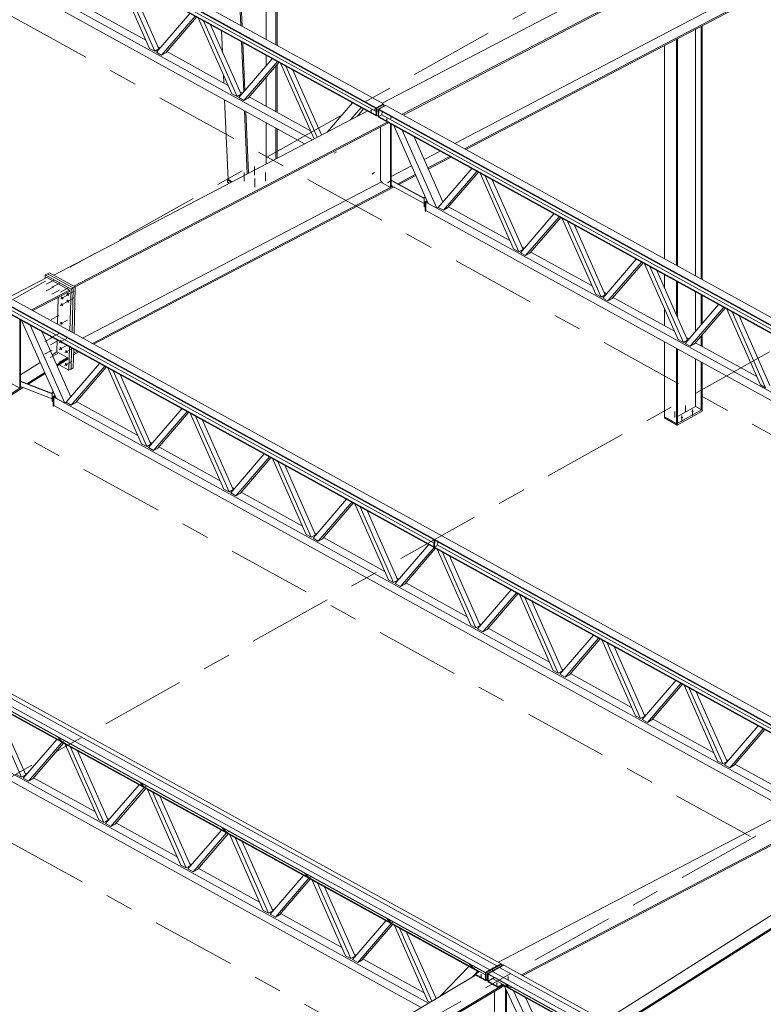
# Model space of a CAD drawing. Header units: millimetres. Extents: x -260 to 160, y -50 to 247.
# Tile 42 of 74: x -53 to -26, y 112 to 146. Entities that reach past the tile are written whole.
import ezdxf

# ---------------------------------------------------------------- set-up
doc = ezdxf.new("R2010")
doc.units = ezdxf.units.MM
for name, pattern in [('XKITLINE00', [0]), ('XKITLINE02', [4, 2, -2]), ('XKITLINE03', [6, 3, -1, 1, -1])]:
    doc.linetypes.add(name, pattern=pattern)
for name, color, linetype, lineweight in [('Element', 2, 'Continuous', 0), ('Spoina', 1, 'Continuous', 0), ('Śruba', 3, 'Continuous', 0)]:
    doc.layers.add(name, color=color, linetype=linetype, lineweight=lineweight)

msp = doc.modelspace()

# ---------------------------------------------------------------- hatches: boundary and pattern name
at = {"layer": 'Śruba'}
for points in [[(-40.362, 143.228), (-40.367, 143.229), (-40.371, 143.231), (-40.375, 143.232), (-40.378, 143.235), (-40.38, 143.237), (-40.381, 143.24), (-40.382, 143.242), (-40.381, 143.245), (-40.38, 143.247), (-40.377, 143.249), (-40.374, 143.251), (-40.37, 143.253), (-40.366, 143.254), (-40.361, 143.255), (-40.356, 143.255), (-40.352, 143.255), (-40.347, 143.254), (-40.343, 143.252), (-40.339, 143.251), (-40.336, 143.248), (-40.334, 143.246), (-40.332, 143.243), (-40.332, 143.241), (-40.332, 143.238), (-40.334, 143.236), (-40.336, 143.233), (-40.339, 143.232), (-40.343, 143.23), (-40.348, 143.229), (-40.352, 143.228), (-40.357, 143.228)], [(-39.804, 142.921), (-39.809, 142.922), (-39.813, 142.923), (-39.817, 142.925), (-39.82, 142.927), (-39.822, 142.93), (-39.823, 142.932), (-39.824, 142.935), (-39.823, 142.937), (-39.822, 142.94), (-39.819, 142.942), (-39.816, 142.944), (-39.812, 142.946), (-39.808, 142.947), (-39.803, 142.947), (-39.798, 142.948), (-39.794, 142.947), (-39.789, 142.946), (-39.785, 142.945), (-39.781, 142.943), (-39.778, 142.941), (-39.776, 142.939), (-39.774, 142.936), (-39.774, 142.934), (-39.774, 142.931), (-39.776, 142.928), (-39.778, 142.926), (-39.781, 142.924), (-39.785, 142.923), (-39.79, 142.922), (-39.794, 142.921), (-39.799, 142.921)], [(-39.731, 140.706), (-39.729, 140.702), (-39.728, 140.697), (-39.728, 140.693), (-39.728, 140.689), (-39.729, 140.686), (-39.731, 140.683), (-39.733, 140.681), (-39.736, 140.68), (-39.739, 140.68), (-39.743, 140.681), (-39.746, 140.683), (-39.75, 140.685), (-39.753, 140.688), (-39.756, 140.692), (-39.759, 140.696), (-39.761, 140.7), (-39.762, 140.705), (-39.763, 140.709), (-39.763, 140.714), (-39.763, 140.717), (-39.762, 140.721), (-39.76, 140.723), (-39.758, 140.725), (-39.755, 140.726), (-39.752, 140.726), (-39.749, 140.725), (-39.745, 140.724), (-39.742, 140.721), (-39.738, 140.718), (-39.735, 140.715), (-39.733, 140.71)], [(-51.282, 136.605), (-51.279, 136.594), (-51.277, 136.584), (-51.277, 136.574), (-51.278, 136.566), (-51.281, 136.558), (-51.285, 136.552), (-51.291, 136.548), (-51.297, 136.546), (-51.305, 136.546), (-51.312, 136.548), (-51.32, 136.552), (-51.328, 136.557), (-51.335, 136.565), (-51.342, 136.573), (-51.348, 136.583), (-51.353, 136.593), (-51.356, 136.603), (-51.358, 136.614), (-51.358, 136.623), (-51.356, 136.632), (-51.353, 136.639), (-51.349, 136.645), (-51.344, 136.649), (-51.337, 136.652), (-51.33, 136.652), (-51.322, 136.65), (-51.314, 136.646), (-51.306, 136.64), (-51.299, 136.633), (-51.292, 136.625), (-51.286, 136.615)], [(-51.073, 136.734), (-51.069, 136.724), (-51.068, 136.713), (-51.068, 136.704), (-51.069, 136.695), (-51.072, 136.687), (-51.076, 136.682), (-51.082, 136.677), (-51.088, 136.675), (-51.095, 136.675), (-51.103, 136.677), (-51.111, 136.681), (-51.119, 136.687), (-51.126, 136.694), (-51.133, 136.702), (-51.139, 136.712), (-51.143, 136.722), (-51.147, 136.733), (-51.148, 136.743), (-51.149, 136.753), (-51.147, 136.761), (-51.144, 136.769), (-51.14, 136.775), (-51.135, 136.779), (-51.128, 136.781), (-51.121, 136.781), (-51.113, 136.779), (-51.105, 136.775), (-51.097, 136.77), (-51.09, 136.762), (-51.083, 136.754), (-51.077, 136.744)], [(-51.288, 136.364), (-51.285, 136.353), (-51.283, 136.343), (-51.283, 136.333), (-51.284, 136.325), (-51.287, 136.317), (-51.292, 136.311), (-51.297, 136.307), (-51.304, 136.305), (-51.311, 136.305), (-51.319, 136.307), (-51.327, 136.311), (-51.334, 136.316), (-51.342, 136.324), (-51.349, 136.332), (-51.354, 136.342), (-51.359, 136.352), (-51.362, 136.362), (-51.364, 136.373), (-51.364, 136.382), (-51.363, 136.391), (-51.36, 136.399), (-51.356, 136.404), (-51.35, 136.409), (-51.343, 136.411), (-51.336, 136.411), (-51.328, 136.409), (-51.32, 136.405), (-51.313, 136.399), (-51.305, 136.392), (-51.299, 136.384), (-51.293, 136.374)], [(-51.079, 136.493), (-51.076, 136.483), (-51.074, 136.472), (-51.074, 136.463), (-51.075, 136.454), (-51.078, 136.447), (-51.082, 136.441), (-51.088, 136.436), (-51.094, 136.434), (-51.102, 136.434), (-51.109, 136.436), (-51.117, 136.44), (-51.125, 136.446), (-51.133, 136.453), (-51.139, 136.461), (-51.145, 136.471), (-51.15, 136.481), (-51.153, 136.492), (-51.155, 136.502), (-51.155, 136.512), (-51.153, 136.52), (-51.151, 136.528), (-51.146, 136.534), (-51.141, 136.538), (-51.134, 136.54), (-51.127, 136.54), (-51.119, 136.538), (-51.111, 136.534), (-51.103, 136.529), (-51.096, 136.521), (-51.089, 136.513), (-51.084, 136.503)], [(-51.305, 135.707), (-51.302, 135.697), (-51.3, 135.687), (-51.3, 135.677), (-51.302, 135.668), (-51.304, 135.661), (-51.309, 135.655), (-51.314, 135.651), (-51.321, 135.648), (-51.328, 135.648), (-51.336, 135.65), (-51.344, 135.654), (-51.352, 135.66), (-51.359, 135.667), (-51.366, 135.676), (-51.371, 135.685), (-51.376, 135.695), (-51.379, 135.706), (-51.381, 135.716), (-51.381, 135.726), (-51.38, 135.734), (-51.377, 135.742), (-51.373, 135.748), (-51.367, 135.752), (-51.361, 135.754), (-51.353, 135.754), (-51.346, 135.752), (-51.338, 135.748), (-51.33, 135.743), (-51.322, 135.735), (-51.316, 135.727), (-51.31, 135.717)], [(-51.329, 134.81), (-51.326, 134.799), (-51.324, 134.789), (-51.324, 134.779), (-51.325, 134.77), (-51.328, 134.763), (-51.332, 134.757), (-51.338, 134.753), (-51.344, 134.751), (-51.351, 134.751), (-51.359, 134.753), (-51.367, 134.756), (-51.375, 134.762), (-51.382, 134.769), (-51.389, 134.778), (-51.395, 134.788), (-51.399, 134.798), (-51.403, 134.808), (-51.404, 134.818), (-51.405, 134.828), (-51.403, 134.837), (-51.4, 134.844), (-51.396, 134.85), (-51.391, 134.854), (-51.384, 134.856), (-51.377, 134.857), (-51.369, 134.855), (-51.361, 134.851), (-51.353, 134.845), (-51.346, 134.838), (-51.339, 134.829), (-51.333, 134.82)], [(-51.322, 135.051), (-51.319, 135.04), (-51.317, 135.03), (-51.317, 135.02), (-51.319, 135.011), (-51.322, 135.004), (-51.326, 134.998), (-51.331, 134.994), (-51.338, 134.992), (-51.345, 134.992), (-51.353, 134.994), (-51.361, 134.997), (-51.369, 135.003), (-51.376, 135.01), (-51.383, 135.019), (-51.389, 135.028), (-51.393, 135.039), (-51.396, 135.049), (-51.398, 135.059), (-51.398, 135.069), (-51.397, 135.078), (-51.394, 135.085), (-51.39, 135.091), (-51.384, 135.095), (-51.378, 135.097), (-51.371, 135.098), (-51.363, 135.096), (-51.355, 135.092), (-51.347, 135.086), (-51.34, 135.079), (-51.333, 135.07), (-51.327, 135.061)], [(-51.126, 134.698), (-51.123, 134.687), (-51.121, 134.677), (-51.121, 134.667), (-51.122, 134.659), (-51.125, 134.651), (-51.129, 134.645), (-51.135, 134.641), (-51.141, 134.639), (-51.148, 134.639), (-51.156, 134.641), (-51.164, 134.645), (-51.172, 134.65), (-51.179, 134.658), (-51.186, 134.666), (-51.192, 134.676), (-51.197, 134.686), (-51.2, 134.696), (-51.201, 134.707), (-51.202, 134.716), (-51.2, 134.725), (-51.197, 134.732), (-51.193, 134.738), (-51.188, 134.743), (-51.181, 134.745), (-51.174, 134.745), (-51.166, 134.743), (-51.158, 134.739), (-51.15, 134.733), (-51.143, 134.726), (-51.136, 134.718), (-51.13, 134.708)], [(-51.138, 134.246), (-51.134, 134.236), (-51.133, 134.225), (-51.132, 134.216), (-51.134, 134.207), (-51.137, 134.199), (-51.141, 134.194), (-51.146, 134.189), (-51.153, 134.187), (-51.16, 134.187), (-51.168, 134.189), (-51.176, 134.193), (-51.184, 134.199), (-51.191, 134.206), (-51.198, 134.214), (-51.204, 134.224), (-51.208, 134.234), (-51.212, 134.245), (-51.213, 134.255), (-51.213, 134.264), (-51.212, 134.273), (-51.209, 134.281), (-51.205, 134.287), (-51.199, 134.291), (-51.193, 134.293), (-51.186, 134.293), (-51.178, 134.291), (-51.17, 134.287), (-51.162, 134.282), (-51.155, 134.274), (-51.148, 134.266), (-51.142, 134.256)], [(-28.958, 132.541), (-28.965, 132.543), (-28.972, 132.545), (-28.978, 132.547), (-28.983, 132.551), (-28.987, 132.554), (-28.989, 132.558), (-28.99, 132.563), (-28.989, 132.567), (-28.987, 132.571), (-28.983, 132.575), (-28.978, 132.578), (-28.972, 132.581), (-28.965, 132.583), (-28.958, 132.584), (-28.95, 132.585), (-28.943, 132.584), (-28.935, 132.583), (-28.929, 132.581), (-28.923, 132.578), (-28.918, 132.575), (-28.914, 132.571), (-28.912, 132.567), (-28.911, 132.563), (-28.912, 132.558), (-28.914, 132.554), (-28.918, 132.551), (-28.923, 132.547), (-28.929, 132.545), (-28.935, 132.543), (-28.943, 132.541), (-28.95, 132.541)], [(-29.335, 132.33), (-29.343, 132.331), (-29.349, 132.333), (-29.355, 132.336), (-29.36, 132.339), (-29.364, 132.343), (-29.366, 132.347), (-29.367, 132.351), (-29.366, 132.356), (-29.364, 132.36), (-29.36, 132.363), (-29.355, 132.367), (-29.349, 132.37), (-29.343, 132.372), (-29.335, 132.373), (-29.328, 132.373), (-29.32, 132.373), (-29.313, 132.372), (-29.306, 132.37), (-29.3, 132.367), (-29.295, 132.363), (-29.291, 132.36), (-29.289, 132.356), (-29.288, 132.351), (-29.289, 132.347), (-29.291, 132.343), (-29.295, 132.339), (-29.3, 132.336), (-29.306, 132.333), (-29.313, 132.331), (-29.32, 132.33), (-29.328, 132.33)], [(-36.457, 112.564), (-36.462, 112.565), (-36.466, 112.566), (-36.47, 112.568), (-36.473, 112.57), (-36.476, 112.572), (-36.477, 112.575), (-36.478, 112.578), (-36.477, 112.581), (-36.476, 112.583), (-36.474, 112.586), (-36.471, 112.588), (-36.467, 112.59), (-36.463, 112.591), (-36.458, 112.592), (-36.453, 112.593), (-36.448, 112.593), (-36.444, 112.592), (-36.439, 112.591), (-36.436, 112.589), (-36.432, 112.587), (-36.43, 112.585), (-36.428, 112.582), (-36.428, 112.579), (-36.428, 112.576), (-36.43, 112.574), (-36.432, 112.571), (-36.435, 112.569), (-36.439, 112.567), (-36.443, 112.565), (-36.448, 112.564), (-36.453, 112.564)], [(-35.899, 112.257), (-35.904, 112.258), (-35.908, 112.259), (-35.912, 112.26), (-35.915, 112.263), (-35.918, 112.265), (-35.919, 112.268), (-35.92, 112.27), (-35.919, 112.273), (-35.918, 112.276), (-35.916, 112.278), (-35.913, 112.281), (-35.909, 112.283), (-35.905, 112.284), (-35.9, 112.285), (-35.895, 112.285), (-35.89, 112.285), (-35.886, 112.285), (-35.881, 112.283), (-35.878, 112.282), (-35.874, 112.28), (-35.872, 112.277), (-35.87, 112.275), (-35.87, 112.272), (-35.87, 112.269), (-35.872, 112.266), (-35.874, 112.264), (-35.877, 112.261), (-35.881, 112.26), (-35.885, 112.258), (-35.89, 112.257), (-35.895, 112.257)]]:
    msp.add_hatch(color=256, dxfattribs=at).paths.add_polyline_path(points, flags=17)

# ---------------------------------------------------------------- linework, layer by layer
at = {"layer": 'Element', "linetype": 'XKITLINE00', "lineweight": 0}
for p, q in [((-70.518, 160.037), (-40.172, 143.325)), ((-70.517, 160.062), (-40.172, 143.349)), ((-70.266, 160.193), (-39.92, 143.481)), ((-40.179, 143.06), (-70.525, 159.772)), ((-40.179, 143.084), (-70.524, 159.796)), ((-44.976, 146.265), (-45.476, 157.765)), ((-44.074, 145.768), (-44.074, 156.993)), ((-68.462, 156.546), (-42.435, 142.212)), ((-43.729, 145.578), (-43.729, 156.803)), ((-43.689, 145.556), (-43.689, 156.781)), ((-68.848, 156.462), (-42.712, 142.067)), ((-44.933, 146.241), (-45.373, 156.346)), ((-55.218, 151.495), (-40.175, 143.21)), ((-39.964, 143.505), (-27.289, 150.136)), ((-39.254, 143.114), (-26.579, 149.745)), ((-39.21, 143.089), (-26.534, 149.721)), ((-48.216, 145.452), (-49.405, 148.141)), ((-48.032, 145.35), (-49.221, 148.04)), ((-48.972, 147.903), (-47.881, 145.434)), ((-37.385, 142.084), (-26.787, 147.63)), ((-37.037, 141.893), (-26.386, 147.467)), ((-36.993, 141.868), (-26.341, 147.443)), ((-50.523, 146.945), (-48.347, 145.747)), ((-47.97, 145.316), (-46.781, 146.696)), ((-47.786, 145.215), (-46.597, 146.594)), ((-46.544, 146.565), (-47.635, 145.299)), ((-45.296, 143.843), (-46.485, 146.533)), ((-45.112, 143.742), (-46.301, 146.431)), ((-46.052, 146.294), (-44.961, 143.826)), ((-45.628, 145.336), (-45.661, 146.079)), ((-28.848, 137.382), (-28.848, 146.131)), ((-28.642, 137.269), (-28.642, 146.239)), ((-28.61, 137.252), (-28.61, 146.255)), ((-44.873, 143.913), (-44.95, 145.688)), ((-29.515, 137.75), (-29.515, 145.782)), ((-29.483, 137.733), (-29.483, 145.798)), ((-48.032, 145.35), (-48.216, 145.452)), ((-47.881, 145.434), (-48.032, 145.35)), ((-47.914, 145.508), (-47.84, 145.468)), ((-47.602, 145.337), (-45.427, 144.139)), ((-44.834, 143.959), (-44.908, 145.664)), ((-29.947, 137.988), (-29.947, 145.556)), ((-47.786, 145.215), (-47.97, 145.316)), ((-47.635, 145.299), (-47.786, 145.215)), ((-45.05, 143.708), (-43.861, 145.088)), ((-44.074, 144.84), (-44.074, 145.205)), ((-44.866, 143.606), (-43.677, 144.986)), ((-43.624, 144.957), (-44.715, 143.691)), ((-43.729, 143.204), (-43.729, 144.835)), ((-43.689, 143.182), (-43.689, 144.881)), ((-42.379, 142.242), (-43.565, 144.925)), ((-42.265, 142.301), (-43.381, 144.823)), ((-42.113, 142.381), (-43.132, 144.686)), ((-45.58, 144.223), (-45.592, 144.514)), ((-44.074, 143.394), (-44.074, 144.434)), ((-45.431, 140.802), (-45.554, 143.633)), ((-45.112, 143.742), (-45.296, 143.843)), ((-44.961, 143.826), (-45.112, 143.742)), ((-44.866, 143.606), (-45.05, 143.708)), ((-44.993, 143.9), (-44.92, 143.859)), ((-44.715, 143.691), (-44.866, 143.606)), ((-44.682, 143.729), (-42.506, 142.53)), ((-44.746, 141.003), (-44.844, 143.241)), ((-41.02, 143.523), (-41.915, 142.484)), ((-40.713, 143.354), (-41.09, 142.916)), ((-41.02, 143.523), (-40.713, 143.354)), ((-41.02, 143.523), (-41.02, 143.523)), ((-40.853, 143.04), (-40.624, 143.305)), ((-40.713, 143.354), (-40.713, 143.354)), ((-40.179, 143.069), (-40.172, 143.34)), ((-39.92, 143.481), (-40.172, 143.349)), ((-40.172, 143.34), (-39.921, 143.472)), ((-40.172, 143.34), (-40.172, 143.349)), ((-40.172, 143.325), (-40.172, 143.34)), ((-40.152, 143.329), (-40.172, 143.34)), ((-40.159, 143.058), (-40.152, 143.329)), ((-39.9, 143.46), (-40.152, 143.329)), ((-40.108, 143.03), (-40.101, 143.301)), ((-40.101, 143.301), (-39.85, 143.432)), ((-40.081, 143.29), (-40.101, 143.301)), ((-40.088, 143.019), (-40.081, 143.29)), ((-40.081, 143.29), (-40.08, 143.299)), ((-40.081, 143.275), (-40.081, 143.29)), ((-40.081, 143.29), (-40.081, 143.29)), ((-40.081, 143.275), (-9.736, 126.562)), ((-40.08, 143.299), (-39.829, 143.43)), ((-40.08, 143.299), (-9.735, 126.586)), ((-39.921, 143.472), (-39.92, 143.481)), ((-39.921, 143.472), (-39.9, 143.46)), ((-39.902, 143.405), (-39.9, 143.46)), ((-39.85, 143.432), (-39.838, 143.426)), ((-39.829, 143.43), (-9.484, 126.718)), ((-51.611, 137.412), (-40.489, 143.23)), ((-44.706, 141.024), (-44.802, 143.218)), ((-40.179, 143.06), (-40.179, 143.084)), ((-40.159, 143.058), (-40.179, 143.069)), ((-40.171, 143.064), (-40.179, 143.06)), ((-40.107, 143.085), (-40.159, 143.058)), ((-40.108, 143.03), (-40.088, 143.019)), ((-40.087, 143.034), (-40.088, 143.01)), ((-9.743, 126.297), (-40.088, 143.01)), ((-39.968, 143.096), (-40.087, 143.034)), ((-9.742, 126.321), (-40.087, 143.034)), ((-39.965, 143.211), (-39.968, 143.096)), ((-39.968, 143.096), (-24.89, 134.792)), ((-50.901, 137.02), (-39.779, 142.839)), ((-50.857, 136.996), (-39.734, 142.815)), ((-44.074, 141.355), (-44.074, 142.818)), ((-43.729, 141.535), (-43.729, 142.628)), ((-43.689, 141.556), (-43.689, 142.605)), ((-40.017, 142.667), (-40.017, 140.767)), ((-39.67, 140.517), (-39.67, 142.779)), ((-39.639, 140.533), (-39.639, 142.763)), ((-38.333, 139.953), (-39.554, 142.715)), ((-38.026, 139.783), (-39.247, 142.546)), ((-37.809, 140.004), (-38.832, 142.318)), ((-38.476, 141.513), (-37.909, 141.81)), ((-38.342, 141.21), (-37.562, 141.618)), ((-38.325, 141.171), (-37.518, 141.594)), ((-39.639, 140.904), (-38.92, 141.281)), ((-37.975, 139.811), (-36.786, 141.191)), ((-45.453, 140.79), (-45.431, 140.802)), ((-45.431, 140.802), (-45.285, 140.721)), ((-39.41, 140.651), (-38.786, 140.978)), ((-39.366, 140.627), (-38.769, 140.939)), ((-37.791, 139.71), (-36.601, 141.089)), ((-36.549, 141.06), (-37.64, 139.794)), ((-35.301, 138.338), (-36.49, 141.028)), ((-35.116, 138.237), (-36.306, 140.926)), ((-50.591, 135.174), (-39.99, 140.721)), ((-50.243, 134.982), (-39.584, 140.56)), ((-50.199, 134.958), (-39.54, 140.536)), ((-45.307, 140.71), (-45.453, 140.79)), ((-45.453, 140.79), (-45.453, 140.701)), ((-45.453, 140.701), (-45.39, 140.666)), ((-40.017, 140.767), (-39.966, 140.68)), ((-39.966, 140.68), (-39.67, 140.517)), ((-39.67, 140.517), (-39.639, 140.533)), ((-39.639, 140.778), (-38.469, 140.133)), ((-39.639, 140.769), (-38.469, 140.124)), ((-39.639, 140.591), (-38.469, 139.946)), ((-36.057, 140.789), (-34.965, 138.321)), ((-38.469, 140.165), (-38.438, 140.182)), ((-38.413, 140.134), (-38.469, 140.165)), ((-38.469, 140.165), (-38.469, 139.838)), ((-38.438, 140.182), (-38.433, 140.179)), ((-38.469, 139.838), (-38.44, 139.822)), ((-38.44, 140.012), (-38.375, 140.048)), ((-38.424, 140.004), (-38.44, 140.012)), ((-38.44, 139.685), (-38.44, 140.012)), ((-38.424, 140.004), (-38.369, 140.035)), ((-38.424, 139.677), (-38.424, 140.004)), ((-38.364, 140.023), (-38.412, 139.996)), ((-38.412, 139.996), (-38.045, 139.794)), ((-38.412, 139.996), (-38.412, 139.699)), ((-38.026, 139.783), (-38.333, 139.953)), ((-37.975, 139.811), (-38.026, 139.783)), ((-38.026, 139.783), (-11.999, 125.449)), ((-37.791, 139.71), (-37.975, 139.811)), ((-37.64, 139.794), (-37.791, 139.71)), ((-37.607, 139.832), (-35.431, 138.634)), ((-38.44, 139.685), (-38.424, 139.677)), ((-38.424, 139.677), (-38.398, 139.692)), ((-38.412, 139.699), (-12.275, 125.305)), ((-35.055, 138.203), (-33.866, 139.583)), ((-34.871, 138.102), (-33.681, 139.481)), ((-33.628, 139.452), (-34.72, 138.186)), ((-32.38, 136.73), (-33.57, 139.42)), ((-32.196, 136.629), (-33.385, 139.318)), ((-33.137, 139.181), (-32.045, 136.713)), ((-34.998, 138.395), (-34.924, 138.355)), ((-35.116, 138.237), (-35.301, 138.338)), ((-34.965, 138.321), (-35.116, 138.237)), ((-34.871, 138.102), (-35.055, 138.203)), ((-34.72, 138.186), (-34.871, 138.102)), ((-34.687, 138.224), (-32.511, 137.026)), ((-32.135, 136.595), (-30.946, 137.974)), ((-31.95, 136.493), (-30.761, 137.873)), ((-30.708, 137.844), (-31.8, 136.578)), ((-29.46, 135.122), (-30.65, 137.811)), ((-29.276, 135.02), (-30.465, 137.71)), ((-53.215, 136.619), (-51.864, 137.326)), ((-51.913, 137.416), (-51.916, 137.299)), ((-51.838, 137.456), (-51.913, 137.416)), ((-51.913, 137.416), (-51, 136.913)), ((-51.053, 136.879), (-51.864, 137.326)), ((-51.838, 137.456), (-51.763, 137.495)), ((-51.838, 137.456), (-50.925, 136.953)), ((-51.838, 137.456), (-50.925, 136.953)), ((-51.763, 137.495), (-50.849, 136.992)), ((-30.216, 137.573), (-29.125, 135.105)), ((-29.947, 136.963), (-29.947, 137.424)), ((-51, 136.913), (-50.925, 136.953)), ((-50.966, 135.38), (-50.925, 136.953)), ((-50.966, 135.38), (-50.925, 136.953)), ((-50.925, 136.953), (-50.849, 136.992)), ((-50.893, 135.34), (-50.849, 136.992)), ((-29.515, 135.988), (-29.515, 137.187)), ((-29.483, 135.915), (-29.483, 137.169)), ((-52.404, 136.172), (-51.053, 136.879)), ((-52.359, 136.148), (-51.054, 136.831)), ((-51.481, 135.664), (-51.456, 136.621)), ((-51.054, 136.831), (-51.053, 136.879)), ((-51.039, 135.421), (-51, 136.913)), ((-32.196, 136.629), (-32.38, 136.73)), ((-32.045, 136.713), (-32.196, 136.629)), ((-32.078, 136.787), (-32.004, 136.746)), ((-31.767, 136.616), (-29.591, 135.417)), ((-28.848, 135.412), (-28.848, 136.819)), ((-28.642, 135.651), (-28.642, 136.706)), ((-28.61, 135.688), (-28.61, 136.688)), ((-53.281, 136.385), (-22.936, 119.673)), ((-53.281, 136.361), (-22.936, 119.649)), ((-53.029, 136.517), (-22.684, 119.804)), ((-31.95, 136.493), (-32.135, 136.595)), ((-31.8, 136.578), (-31.95, 136.493)), ((-29.215, 134.987), (-28.025, 136.366)), ((-29.03, 134.885), (-27.841, 136.265)), ((-22.942, 119.408), (-53.288, 136.12)), ((-22.943, 119.384), (-53.288, 136.096)), ((-53.168, 136.183), (-38.121, 127.895)), ((-29.947, 135.613), (-29.947, 136.222)), ((-27.788, 136.236), (-28.879, 134.97)), ((-26.54, 133.514), (-27.729, 136.203)), ((-26.356, 133.412), (-27.545, 136.102)), ((-27.296, 135.965), (-26.205, 133.497)), ((-52.819, 133.396), (-52.819, 135.838)), ((-52.789, 133.413), (-52.789, 135.821)), ((-51.533, 133.039), (-52.754, 135.802)), ((-52.447, 135.633), (-51.226, 132.87)), ((-51.01, 133.09), (-52.032, 135.404)), ((-28.642, 134.895), (-28.642, 135.245)), ((-28.61, 134.877), (-28.61, 135.282)), ((-51.506, 134.686), (-51.495, 135.108)), ((-51.075, 134.034), (-51.054, 134.865)), ((-29.947, 132.385), (-29.947, 135.037)), ((-29.276, 135.02), (-29.46, 135.122)), ((-29.125, 135.105), (-29.276, 135.02)), ((-29.03, 134.885), (-29.215, 134.987)), ((-29.158, 135.179), (-29.084, 135.138)), ((-28.879, 134.97), (-29.03, 134.885)), ((-28.847, 135.007), (-26.671, 133.809)), ((-51.669, 134.583), (-51.506, 134.686)), ((-51.119, 134.469), (-51.51, 134.684)), ((-51, 134.073), (-50.98, 134.825)), ((-51, 134.073), (-50.98, 134.825)), ((-50.925, 134.113), (-50.907, 134.785)), ((-50.912, 134.584), (-50.723, 134.683)), ((-50.911, 134.633), (-50.768, 134.708)), ((-29.515, 132.147), (-29.515, 134.799)), ((-29.483, 132.165), (-29.483, 134.782)), ((-52.789, 133.874), (-52.096, 134.313)), ((-51.51, 134.222), (-51.119, 134.469)), ((-51.493, 134.184), (-51.117, 134.423)), ((-51.426, 134.227), (-51.075, 134.034)), ((-51.175, 132.898), (-49.986, 134.277)), ((-51.117, 134.423), (-51.119, 134.469)), ((-50.991, 132.796), (-49.802, 134.176)), ((-28.848, 132.75), (-28.848, 134.432)), ((-28.642, 132.637), (-28.642, 134.318)), ((-28.61, 132.655), (-28.61, 134.301)), ((-52.563, 133.554), (-51.936, 133.951)), ((-52.517, 133.536), (-51.92, 133.914)), ((-51.075, 134.034), (-51, 134.073)), ((-51, 134.073), (-50.925, 134.113)), ((-49.749, 134.147), (-50.84, 132.881)), ((-48.501, 131.425), (-49.69, 134.114)), ((-48.317, 131.323), (-49.506, 134.013)), ((-49.257, 133.876), (-48.166, 131.408)), ((-53.159, 133.583), (-52.819, 133.396)), ((-52.789, 133.642), (-51.669, 133.204)), ((-52.789, 133.635), (-51.669, 133.197)), ((-26.356, 133.412), (-26.54, 133.514)), ((-62.119, 127.502), (-52.746, 133.439)), ((-62.079, 127.48), (-52.699, 133.42)), ((-52.819, 133.396), (-52.789, 133.413)), ((-52.789, 133.455), (-51.669, 133.017)), ((-51.669, 133.251), (-51.639, 133.268)), ((-51.613, 133.221), (-51.669, 133.251)), ((-51.669, 133.251), (-51.669, 132.925)), ((-51.64, 133.098), (-51.575, 133.135)), ((-51.639, 133.268), (-51.633, 133.265)), ((-51.625, 133.09), (-51.569, 133.121)), ((-51.564, 133.109), (-51.612, 133.082)), ((-51.669, 132.925), (-51.64, 132.909)), ((-51.625, 133.09), (-51.64, 133.098)), ((-51.64, 132.772), (-51.64, 133.098)), ((-51.64, 132.772), (-51.625, 132.763)), ((-51.625, 132.763), (-51.625, 133.09)), ((-51.625, 132.763), (-51.599, 132.778)), ((-51.612, 133.082), (-51.245, 132.88)), ((-51.612, 133.082), (-51.612, 132.785)), ((-51.612, 132.785), (-25.526, 118.419)), ((-51.226, 132.87), (-51.533, 133.039)), ((-51.226, 132.87), (-51.175, 132.898)), ((-51.226, 132.87), (-25.25, 118.563)), ((-50.991, 132.796), (-51.175, 132.898)), ((-50.84, 132.881), (-50.991, 132.796)), ((-50.808, 132.919), (-48.632, 131.72)), ((-48.255, 131.289), (-47.066, 132.669)), ((-48.071, 131.188), (-46.882, 132.568)), ((-46.829, 132.538), (-47.92, 131.272)), ((-45.581, 129.816), (-46.77, 132.506)), ((-28.61, 132.641), (-29.49, 132.148)), ((-28.61, 132.581), (-29.49, 132.088)), ((-29.483, 132.394), (-28.848, 132.75)), ((-28.848, 132.75), (-28.642, 132.637)), ((-28.642, 132.637), (-28.61, 132.655)), ((-28.623, 132.648), (-28.61, 132.641)), ((-28.61, 132.581), (-28.61, 132.641)), ((-45.396, 129.715), (-46.586, 132.405)), ((-46.337, 132.267), (-45.246, 129.799)), ((-29.947, 132.399), (-29.947, 132.399)), ((-29.947, 132.34), (-29.947, 132.399)), ((-29.947, 132.399), (-29.947, 132.399)), ((-29.947, 132.385), (-29.515, 132.147)), ((-29.49, 132.088), (-29.947, 132.34)), ((-29.515, 132.147), (-29.483, 132.165)), ((-29.503, 132.155), (-29.49, 132.148)), ((-29.49, 132.148), (-29.49, 132.088)), ((-48.317, 131.323), (-48.501, 131.425)), ((-48.166, 131.408), (-48.317, 131.323)), ((-48.198, 131.482), (-48.125, 131.441)), ((-48.071, 131.188), (-48.255, 131.289)), ((-47.92, 131.272), (-48.071, 131.188)), ((-47.887, 131.31), (-45.711, 130.112)), ((-45.335, 129.681), (-44.146, 131.061)), ((-45.151, 129.58), (-43.961, 130.959)), ((-43.909, 130.93), (-45, 129.664)), ((-42.661, 128.208), (-43.85, 130.898)), ((-42.476, 128.107), (-43.665, 130.796)), ((-43.417, 130.659), (-42.325, 128.191)), ((-66.086, 129.687), (-35.741, 112.975)), ((-45.396, 129.715), (-45.581, 129.816)), ((-45.246, 129.799), (-45.396, 129.715)), ((-45.151, 129.58), (-45.335, 129.681)), ((-45.278, 129.873), (-45.204, 129.833)), ((-45, 129.664), (-45.151, 129.58)), ((-44.967, 129.702), (-42.791, 128.504)), ((-66.64, 129.377), (-36.295, 112.664)), ((-66.639, 129.365), (-36.294, 112.653)), ((-66.489, 129.467), (-36.144, 112.754)), ((-36.143, 112.755), (-66.489, 129.467)), ((-66.237, 129.608), (-35.892, 112.896)), ((-66.237, 129.608), (-35.892, 112.896)), ((-42.415, 128.073), (-41.226, 129.453)), ((-42.23, 127.971), (-41.041, 129.351)), ((-40.988, 129.322), (-42.08, 128.056)), ((-39.74, 126.6), (-40.93, 129.29)), ((-66.129, 129.008), (-36.505, 112.693)), ((-66.129, 128.984), (-36.526, 112.68)), ((-39.556, 126.498), (-40.745, 129.188)), ((-40.496, 129.051), (-39.405, 126.583)), ((-42.358, 128.265), (-42.284, 128.224)), ((-42.476, 128.107), (-42.661, 128.208)), ((-42.325, 128.191), (-42.476, 128.107)), ((-42.23, 127.971), (-42.415, 128.073)), ((-42.08, 128.056), (-42.23, 127.971)), ((-42.047, 128.094), (-39.871, 126.895)), ((-38.118, 128.01), (-38.124, 127.772)), ((-38.097, 127.998), (-38.118, 128.01)), ((-38.118, 128.01), (-38.118, 128.01)), ((-38.097, 127.998), (-38.104, 127.76)), ((-38.097, 127.999), (-38.097, 127.998)), ((-38.036, 127.796), (-37.984, 127.883)), ((-37.984, 127.883), (-37.983, 127.935)), ((-39.495, 126.465), (-38.305, 127.844)), ((-39.31, 126.363), (-38.121, 127.743)), ((-38.068, 127.714), (-39.159, 126.448)), ((-38.124, 127.772), (-38.104, 127.76)), ((-38.104, 127.76), (-38.036, 127.796)), ((-38.012, 127.835), (-22.939, 119.534)), ((-36.82, 124.992), (-38.009, 127.681)), ((-36.636, 124.89), (-37.825, 127.58)), ((-37.576, 127.443), (-36.485, 124.975)), ((-39.556, 126.498), (-39.74, 126.6)), ((-39.405, 126.583), (-39.556, 126.498)), ((-39.438, 126.657), (-39.364, 126.616)), ((-39.127, 126.485), (-36.951, 125.287)), ((-39.31, 126.363), (-39.495, 126.465)), ((-39.159, 126.448), (-39.31, 126.363)), ((-36.575, 124.856), (-35.385, 126.236)), ((-36.39, 124.755), (-35.201, 126.134)), ((-64.812, 125.876), (-38.575, 111.426)), ((-64.432, 125.963), (-38.317, 111.581)), ((-35.148, 126.105), (-36.239, 124.839)), ((-33.9, 123.383), (-35.089, 126.073)), ((-33.716, 123.282), (-34.905, 125.971)), ((-34.656, 125.834), (-33.565, 123.366)), ((-36.636, 124.89), (-36.82, 124.992)), ((-36.485, 124.975), (-36.636, 124.89)), ((-36.39, 124.755), (-36.575, 124.856)), ((-36.518, 125.049), (-36.444, 125.008)), ((-36.239, 124.839), (-36.39, 124.755)), ((-36.207, 124.877), (-34.031, 123.679)), ((-33.654, 123.248), (-32.465, 124.628)), ((-33.47, 123.147), (-32.281, 124.526)), ((-32.228, 124.497), (-33.319, 123.231)), ((-30.98, 121.775), (-32.169, 124.465)), ((-30.795, 121.674), (-31.985, 124.363)), ((-31.736, 124.226), (-30.645, 121.758)), ((-33.716, 123.282), (-33.9, 123.383)), ((-33.565, 123.366), (-33.716, 123.282)), ((-33.597, 123.44), (-33.524, 123.4)), ((-33.47, 123.147), (-33.654, 123.248)), ((-33.319, 123.231), (-33.47, 123.147)), ((-33.286, 123.269), (-31.111, 122.071)), ((-30.734, 121.64), (-29.545, 123.019)), ((-30.55, 121.538), (-29.36, 122.918)), ((-29.308, 122.889), (-30.399, 121.623)), ((-28.06, 120.167), (-29.249, 122.856)), ((-27.875, 120.065), (-29.065, 122.755)), ((-28.816, 122.618), (-27.724, 120.15)), ((-52.756, 119.589), (-53.943, 122.272)), ((-53.694, 122.135), (-52.605, 119.674)), ((-30.795, 121.674), (-30.98, 121.775)), ((-30.645, 121.758), (-30.795, 121.674)), ((-30.55, 121.538), (-30.734, 121.64)), ((-30.677, 121.832), (-30.604, 121.791)), ((-30.399, 121.623), (-30.55, 121.538)), ((-30.366, 121.661), (-28.19, 120.462)), ((-27.814, 120.032), (-26.625, 121.411)), ((-27.63, 119.93), (-26.44, 121.31)), ((-26.387, 121.281), (-27.479, 120.015)), ((-52.695, 119.555), (-51.508, 120.932)), ((-51.462, 121.006), (-51.472, 121.012)), ((-51.321, 120.852), (-51.472, 121.012)), ((-51.311, 120.847), (-51.462, 121.006)), ((-51.242, 120.885), (-51.311, 120.847)), ((-52.511, 119.454), (-51.324, 120.83)), ((-51.271, 120.801), (-52.36, 119.538)), ((-51.311, 120.847), (-51.321, 120.852)), ((-50.02, 118.082), (-51.207, 120.766)), ((-49.836, 117.981), (-51.023, 120.664)), ((-50.774, 120.527), (-49.685, 118.065)), ((-27.757, 120.224), (-27.683, 120.183)), ((-27.875, 120.065), (-28.06, 120.167)), ((-27.724, 120.15), (-27.875, 120.065)), ((-27.63, 119.93), (-27.814, 120.032)), ((-27.479, 120.015), (-27.63, 119.93)), ((-27.446, 120.052), (-25.27, 118.854)), ((-52.756, 119.589), (-52.941, 119.691)), ((-52.605, 119.674), (-52.756, 119.589)), ((-52.511, 119.454), (-52.695, 119.555)), ((-52.638, 119.747), (-52.564, 119.707)), ((-52.36, 119.538), (-52.511, 119.454)), ((-52.327, 119.576), (-50.151, 118.378)), ((-35.832, 113.025), (-23.303, 119.582)), ((-49.775, 117.947), (-48.588, 119.323)), ((-49.59, 117.845), (-48.404, 119.222)), ((-48.351, 119.193), (-49.44, 117.93)), ((-48.542, 119.398), (-48.552, 119.403)), ((-48.401, 119.244), (-48.552, 119.403)), ((-48.391, 119.238), (-48.542, 119.398)), ((-48.391, 119.238), (-48.401, 119.244)), ((-48.322, 119.277), (-48.391, 119.238)), ((-47.1, 116.474), (-48.287, 119.157)), ((-35.02, 112.578), (-22.492, 119.135)), ((-46.916, 116.373), (-48.102, 119.056)), ((-47.854, 118.919), (-46.765, 116.457)), ((-34.976, 112.553), (-22.447, 119.111)), ((-49.718, 118.139), (-49.644, 118.099)), ((-49.836, 117.981), (-50.02, 118.082)), ((-49.685, 118.065), (-49.836, 117.981)), ((-49.59, 117.845), (-49.775, 117.947)), ((-49.44, 117.93), (-49.59, 117.845)), ((-49.407, 117.968), (-47.231, 116.77)), ((-45.621, 117.789), (-45.632, 117.795)), ((-45.481, 117.636), (-45.632, 117.795)), ((-45.471, 117.63), (-45.621, 117.789)), ((-46.855, 116.339), (-45.668, 117.715)), ((-46.67, 116.237), (-45.484, 117.614)), ((-45.431, 117.585), (-46.519, 116.322)), ((-45.471, 117.63), (-45.481, 117.636)), ((-45.402, 117.669), (-45.471, 117.63)), ((-44.18, 114.866), (-45.367, 117.549)), ((-43.996, 114.764), (-45.182, 117.448)), ((-44.933, 117.311), (-43.845, 114.849)), ((-32.073, 110.954), (-22.746, 116.862)), ((-46.916, 116.373), (-47.1, 116.474)), ((-46.765, 116.457), (-46.916, 116.373)), ((-46.67, 116.237), (-46.855, 116.339)), ((-46.798, 116.531), (-46.724, 116.49)), ((-46.487, 116.36), (-44.311, 115.161)), ((-31.682, 110.739), (-22.309, 116.676)), ((-31.642, 110.717), (-22.263, 116.658)), ((-46.519, 116.322), (-46.67, 116.237)), ((-43.934, 114.73), (-42.748, 116.107)), ((-43.75, 114.629), (-42.564, 116.005)), ((-42.701, 116.181), (-42.711, 116.187)), ((-42.561, 116.027), (-42.711, 116.187)), ((-42.55, 116.022), (-42.701, 116.181)), ((-42.55, 116.022), (-42.561, 116.027)), ((-42.482, 116.06), (-42.55, 116.022)), ((-42.511, 115.976), (-43.599, 114.713)), ((-41.26, 113.258), (-42.446, 115.941)), ((-41.076, 113.156), (-42.262, 115.839)), ((-42.013, 115.702), (-40.925, 113.241)), ((-43.996, 114.764), (-44.18, 114.866)), ((-43.845, 114.849), (-43.996, 114.764)), ((-43.75, 114.629), (-43.934, 114.73)), ((-43.878, 114.923), (-43.804, 114.882)), ((-43.599, 114.713), (-43.75, 114.629)), ((-43.567, 114.751), (-41.391, 113.553)), ((-41.014, 113.122), (-39.828, 114.499)), ((-40.83, 113.021), (-39.643, 114.397)), ((-39.59, 114.368), (-40.679, 113.105)), ((-39.781, 114.573), (-39.791, 114.579)), ((-39.64, 114.419), (-39.791, 114.579)), ((-39.63, 114.414), (-39.781, 114.573)), ((-39.63, 114.414), (-39.64, 114.419)), ((-39.562, 114.452), (-39.63, 114.414)), ((-38.34, 111.649), (-39.526, 114.333)), ((-38.201, 111.65), (-39.342, 114.231)), ((-38.052, 111.739), (-39.093, 114.094)), ((-41.076, 113.156), (-41.26, 113.258)), ((-40.925, 113.241), (-41.076, 113.156)), ((-40.957, 113.314), (-40.884, 113.274)), ((-40.83, 113.021), (-41.014, 113.122)), ((-40.679, 113.105), (-40.83, 113.021)), ((-40.646, 113.143), (-38.47, 111.945)), ((-37.897, 111.832), (-36.887, 112.879)), ((-36.572, 112.706), (-36.887, 112.879)), ((-36.861, 112.965), (-36.871, 112.97)), ((-36.72, 112.811), (-36.871, 112.97)), ((-36.71, 112.805), (-36.861, 112.965)), ((-36.294, 112.661), (-35.741, 112.971)), ((-35.721, 112.96), (-36.274, 112.65)), ((-36.223, 112.622), (-35.67, 112.932)), ((-35.892, 112.896), (-36.143, 112.755)), ((-36.052, 112.704), (-35.801, 112.845)), ((-35.892, 112.896), (-35.741, 112.975)), ((-35.892, 112.887), (-35.892, 112.896)), ((-35.892, 112.887), (-35.892, 112.896)), ((-35.801, 112.845), (-5.456, 96.133)), ((-35.8, 112.845), (-35.65, 112.924)), ((-35.8, 112.845), (-35.8, 112.845)), ((-35.8, 112.845), (-5.455, 96.133)), ((-35.741, 112.975), (-35.741, 112.971)), ((-35.741, 112.971), (-35.721, 112.96)), ((-35.721, 112.904), (-35.721, 112.96)), ((-35.67, 112.932), (-35.653, 112.923)), ((-35.65, 112.924), (-5.304, 96.212)), ((-49.212, 105.071), (-36.654, 112.574)), ((-36.761, 112.51), (-36.572, 112.706)), ((-36.71, 112.805), (-36.72, 112.811)), ((-36.641, 112.844), (-36.71, 112.805)), ((-36.504, 112.693), (-36.655, 112.603)), ((-36.295, 112.405), (-36.655, 112.603)), ((-36.655, 112.603), (-36.654, 112.574)), ((-36.654, 112.574), (-36.294, 112.376)), ((-36.504, 112.693), (-36.294, 112.578)), ((-36.295, 112.664), (-36.144, 112.754)), ((-36.294, 112.653), (-36.295, 112.664)), ((-36.294, 112.394), (-36.294, 112.661)), ((-36.274, 112.65), (-36.294, 112.661)), ((-36.274, 112.383), (-36.274, 112.65)), ((-36.223, 112.355), (-36.223, 112.622)), ((-36.223, 112.622), (-36.203, 112.611)), ((-36.203, 112.614), (-36.052, 112.704)), ((-36.203, 112.614), (-36.203, 112.602)), ((-36.203, 112.614), (-5.858, 95.902)), ((-36.203, 112.355), (-36.203, 112.605)), ((-36.203, 112.602), (-5.858, 95.89)), ((-36.144, 112.754), (-36.144, 112.746)), ((-36.143, 112.746), (-36.143, 112.755)), ((-36.052, 112.704), (-5.707, 95.992)), ((-5.707, 95.992), (-36.052, 112.704)), ((-36.052, 112.704), (-36.052, 112.704)), ((-48.4, 104.624), (-35.689, 112.219)), ((-48.359, 104.601), (-35.647, 112.196)), ((-36.295, 112.405), (-36.294, 112.405)), ((-36.294, 112.376), (-36.295, 112.405)), ((-36.274, 112.383), (-36.294, 112.394)), ((-36.294, 112.376), (-36.278, 112.385)), ((-36.223, 112.411), (-36.274, 112.383)), ((-36.223, 112.355), (-36.203, 112.344)), ((-36.204, 112.355), (-36.053, 112.445)), ((-36.204, 112.355), (-36.203, 112.325)), ((-36.204, 112.355), (-35.843, 112.156)), ((-36.203, 112.325), (-35.843, 112.127)), ((-36.053, 112.445), (-35.693, 112.246)), ((-36.051, 112.444), (-35.983, 112.481)), ((-35.843, 112.156), (-35.693, 112.246)), ((-35.692, 112.217), (-35.843, 112.127)), ((-35.843, 112.127), (-35.843, 112.156)), ((-35.693, 112.246), (-35.692, 112.217)), ((-35.693, 112.245), (-6.069, 95.93)), ((-35.692, 112.221), (-6.09, 95.918)), ((-34.31, 109.374), (-35.622, 112.182)), ((-35.592, 112.266), (-35.602, 112.271)), ((-35.451, 112.112), (-35.602, 112.271)), ((-35.441, 112.106), (-35.592, 112.266)), ((-35.977, 108.485), (-35.977, 111.999)), ((-35.586, 108.151), (-35.586, 112.106)), ((-35.546, 108.174), (-35.546, 112.02)), ((-35.441, 112.106), (-35.451, 112.112)), ((-35.372, 112.145), (-35.441, 112.106)), ((-33.995, 109.201), (-35.307, 112.009)), ((-38.268, 111.61), (-38.34, 111.649)), ((-33.777, 109.414), (-34.88, 111.774))]:
    msp.add_line(p, q, dxfattribs=at)
at = {"layer": 'Spoina', "linetype": 'XKITLINE03', "lineweight": 0}
for p, q in [((-142.455, 195.8), (115.24, 53.875)), ((-155.656, 188.402), (102.04, 46.478)), ((-168.856, 181.004), (88.84, 39.08)), ((-159.201, 77.062), (-34.49, 146.955)), ((-143.982, 68.681), (-19.271, 138.574)), ((-128.764, 60.299), (-4.053, 130.192))]:
    msp.add_line(p, q, dxfattribs=at)
at = {"layer": 'Śruba', "linetype": 'XKITLINE00', "lineweight": 0}
for p, q in [((-40.358, 143.184), (-40.356, 143.275)), ((-39.8, 142.877), (-39.798, 142.967)), ((-39.676, 140.742), (-39.776, 140.686)), ((-51.38, 136.566), (-51.104, 136.711)), ((-51.171, 136.695), (-50.894, 136.84)), ((-51.386, 136.325), (-51.11, 136.47)), ((-51.177, 136.454), (-50.901, 136.599)), ((-51.403, 135.668), (-51.127, 135.813)), ((-51.427, 134.771), (-51.15, 134.915)), ((-51.421, 135.012), (-51.144, 135.156)), ((-51.224, 134.659), (-50.948, 134.804)), ((-51.236, 134.207), (-50.959, 134.352)), ((-29.328, 132.215), (-29.328, 132.429)), ((-28.95, 132.426), (-28.95, 132.64)), ((-36.45, 112.475), (-36.454, 112.606)), ((-35.892, 112.167), (-35.896, 112.299))]:
    msp.add_line(p, q, dxfattribs=at)
at = {"layer": 'Śruba', "linetype": 'XKITLINE02', "lineweight": 0}
for p, q in [((-40.218, 143.258), (-40.215, 143.348)), ((-39.66, 142.951), (-39.657, 143.041)), ((-41.666, 141.735), (-41.578, 141.784)), ((-44.486, 140.949), (-44.486, 141.258)), ((-44.863, 140.738), (-44.863, 141.047)), ((-44.482, 140.529), (-44.482, 140.837)), ((-44.105, 140.74), (-44.105, 141.049)), ((-40.234, 141.05), (-40.334, 140.993)), ((-38.43, 139.953), (-38.342, 140.002)), ((-51.887, 136.845), (-51.611, 136.99)), ((-51.881, 137.086), (-51.605, 137.231)), ((-51.678, 136.975), (-51.402, 137.119)), ((-51.374, 136.807), (-51.097, 136.952)), ((-51.691, 136.493), (-51.414, 136.637)), ((-51.684, 136.734), (-51.408, 136.878)), ((-51.708, 135.836), (-51.431, 135.981)), ((-51.725, 135.179), (-51.449, 135.324)), ((-51.934, 135.05), (-51.658, 135.195)), ((-51.731, 134.938), (-51.455, 135.083)), ((-51.946, 134.598), (-51.67, 134.743)), ((-51.743, 134.487), (-51.467, 134.631)), ((-51.439, 134.319), (-51.162, 134.464)), ((-51.631, 133.039), (-51.543, 133.088)), ((-29.204, 132.566), (-29.204, 132.78)), ((-29.581, 132.354), (-29.581, 132.568)), ((-36.052, 112.698), (-36.049, 112.833)), ((-35.494, 112.39), (-35.491, 112.526))]:
    msp.add_line(p, q, dxfattribs=at)

doc.saveas('drawing.dxf')
